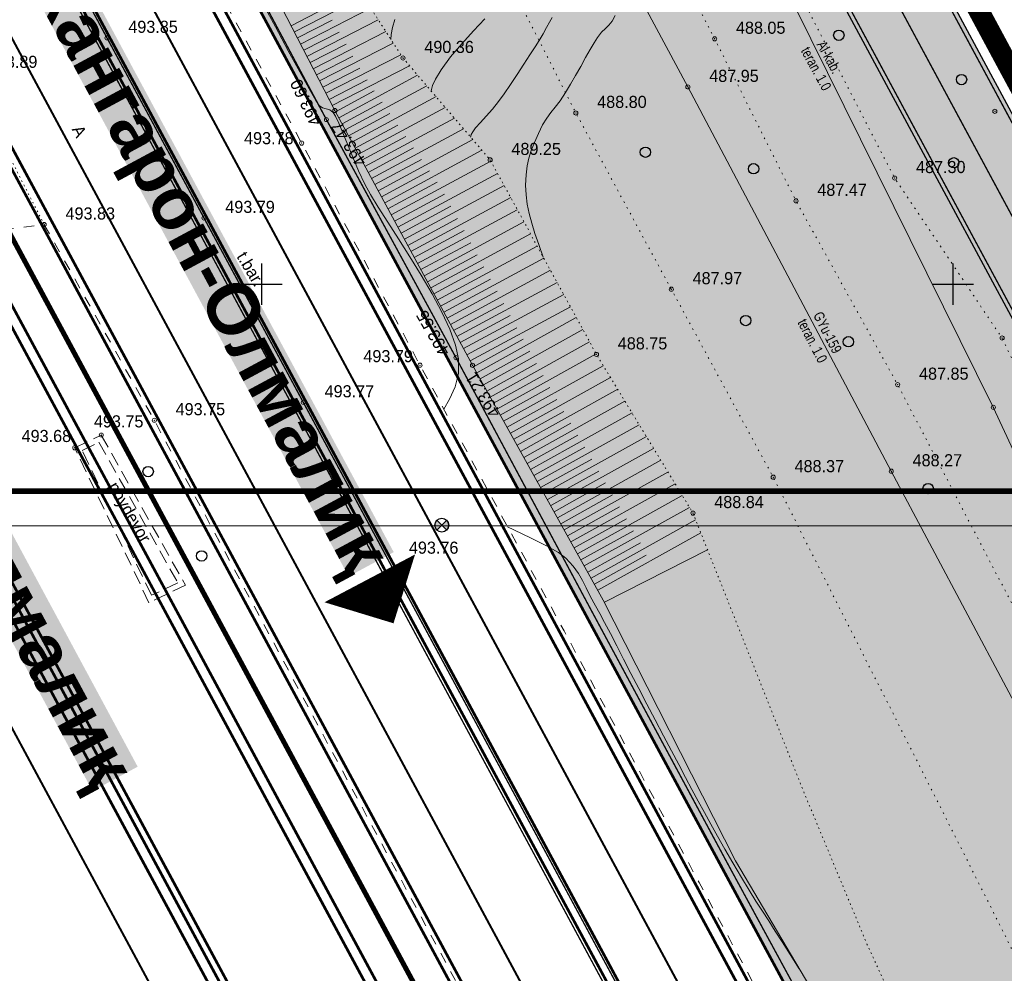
# Model space of a CAD drawing. Extents: x -516234 to 73329, y -4499813 to 47259.
# Tile 11 of 256: x 29549 to 29620, y 36737 to 36806. Entities that reach past the tile are written whole.
import ezdxf

# ---------------------------------------------------------------- set-up
doc = ezdxf.new("R2010")
doc.units = 0
doc.header["$LTSCALE"] = 0.5
doc.header["$MEASUREMENT"] = 0
doc.header["$PDMODE"] = 32
doc.header["$PDSIZE"] = 0.3
for name, pattern in [('( Hidden )', [0.375, 0.25, -0.125]), ('ACAD_ISO03W100', [30, 12, -18]), ('DASHED', [0.75, 0.5, -0.25]), ('Д_ТРОТ_ТРУБА', [3, 1.5, -1.5]), ('ЗД_СТР_РАЗВ', [3, 2, -1]), ('Контура низ откосов  Штриховая 0.1-0.5 - - - - - - -', [0.6, 0.1, -0.5]), ('РА_КОНТУРЫ', [1.5, 0, -1.5])]:
    doc.linetypes.add(name, pattern=pattern)
for name, color, linetype in [('(001) Сетка', 92, 'Continuous'), ('(002) Рамка', 7, 'Continuous'), ('(003) Пункты', 7, 'Continuous'), ('(004) Точки рельефа', 7, 'Continuous'), ('(007) Здания', 7, 'Continuous'), ('(013) Газ', 30, 'ИК_Газопровод -------г--------'), ('(019) Связь', 3, 'ИК_КАБ_СВЯЗИ'), ('(025) Дорога', 7, 'Continuous'), ('(031) Горизонтали', 42, 'Continuous'), ('(035) Откосы', 7, 'Continuous'), ('(037) Контуры', 7, 'Continuous'), ('(038) Деревья', 7, 'Continuous'), ('1 PARK', 7, 'Continuous'), ('7_газон', 7, 'Continuous'), ('STOYANKA', 7, 'Continuous'), ('text', 7, 'Continuous'), ('орто', 7, 'Continuous')]:
    doc.layers.add(name, color=color, linetype=linetype)
doc.layers.add('(032) Горизонтали утолщенные', color=32, linetype='Continuous', lineweight=30)
doc.layers.add('.', color=7, linetype='Continuous', lineweight=15)
doc.styles.add('BM-431', font='bm431.ttf')
doc.styles.add('D-431', font='d431.ttf')
doc.styles.add('S', font='txtwr', dxfattribs={"oblique": 15})
doc.styles.get("Standard").update_dxf_attribs({"font": 'times.ttf'})
doc.styles.add('stile1', font='ARIALN.TTF')
doc.linetypes.add('ИК_Газопровод -------г--------', pattern='A,9,-0.6,["Г",Standard,S=1.2,R=0,X=0,Y=-0.6],-1.2', length=10.8)
doc.linetypes.add('ИК_КАБ_СВЯЗИ', pattern='A,4,["o",Standard,S=0.5,R=0,X=0,Y=-0.125],4,-2', length=10)

# ---------------------------------------------------------------- blocks, each defined once
blk = doc.blocks.new('9633')
at = {"layer": '(031) Горизонтали', "color": 42, "linetype": 'Continuous', "lineweight": 0}
for points in [[(28620.882, 36806.524), (28620.694, 36806.191), (28620.475, 36805.794), (28620.221, 36805.345), (28619.929, 36804.858), (28619.648, 36804.411), (28619.27, 36803.821), (28618.826, 36803.136), (28618.346, 36802.407), (28617.861, 36801.682), (28617.402, 36801.009), (28617, 36800.438), (28616.559, 36799.882), (28616.111, 36799.384), (28615.692, 36798.939), (28615.34, 36798.541), (28615.13, 36798.254), (28615.027, 36798.055), (28614.989, 36797.93), (28614.98, 36797.869)], [(28625.441, 36806.66), (28625.222, 36806.26), (28624.984, 36805.973), (28624.726, 36805.727), (28624.449, 36805.453), (28624.151, 36805.08), (28623.905, 36804.695), (28623.614, 36804.198), (28623.287, 36803.619), (28622.937, 36802.988), (28622.572, 36802.336), (28622.203, 36801.693), (28621.841, 36801.09), (28621.452, 36800.506), (28621.104, 36800.046), (28620.785, 36799.645), (28620.484, 36799.236), (28620.188, 36798.756), (28619.884, 36798.137), (28619.599, 36797.482), (28619.368, 36796.904), (28619.189, 36796.354), (28619.061, 36795.783), (28618.985, 36795.143), (28618.959, 36794.385), (28618.988, 36793.69), (28619.072, 36793.017), (28619.21, 36792.344), (28619.397, 36791.648), (28619.631, 36790.907), (28619.908, 36790.097), (28620.226, 36789.197)], [(28609.496, 36806.384), (28609.336, 36805.79), (28609.239, 36805.302), (28609.216, 36804.938)], [(28599.88, 36807.663), (28600.856, 36805.842), (28601.787, 36804.12), (28602.62, 36802.594), (28603.305, 36801.36), (28603.788, 36800.515), (28604.018, 36800.157), (28604.276, 36799.987), (28604.534, 36799.912), (28604.788, 36799.836), (28605.036, 36799.662), (28605.209, 36799.386), (28605.441, 36798.878), (28605.729, 36798.185), (28606.068, 36797.35), (28606.451, 36796.421), (28606.875, 36795.44), (28607.333, 36794.455), (28607.732, 36793.725), (28608.298, 36792.798), (28608.99, 36791.712), (28609.766, 36790.505), (28610.586, 36789.213), (28611.408, 36787.876), (28612.19, 36786.531), (28612.893, 36785.216), (28613.474, 36783.969), (28613.892, 36782.826), (28614.106, 36781.827), (28614.09, 36780.764), (28613.849, 36779.796), (28613.455, 36778.902), (28613.048, 36778.183)], [(28617.653, 36769.687), (28618.113, 36769.458), (28619.363, 36768.852), (28620.46, 36768.303), (28621.324, 36767.818), (28621.876, 36767.404), (28622.399, 36766.82), (28622.778, 36766.298), (28623.071, 36765.795), (28623.336, 36765.265), (28623.631, 36764.667), (28624.013, 36763.956), (28624.313, 36763.416), (28624.672, 36762.745), (28625.084, 36761.958), (28625.543, 36761.071), (28626.042, 36760.102), (28626.576, 36759.064), (28627.138, 36757.976), (28627.721, 36756.853), (28628.319, 36755.71), (28628.927, 36754.564), (28629.506, 36753.476), (28630.034, 36752.479), (28630.523, 36751.554), (28630.986, 36750.68), (28631.436, 36749.837), (28631.885, 36749.004), (28632.348, 36748.162), (28632.835, 36747.288), (28633.362, 36746.364), (28633.939, 36745.369), (28634.568, 36744.307), (28635.119, 36743.399), (28635.615, 36742.601), (28636.08, 36741.87), (28636.538, 36741.163), (28637.01, 36740.436), (28637.52, 36739.646), (28638.091, 36738.749), (28638.746, 36737.704)]]:
    blk.add_lwpolyline(points, dxfattribs=at)
at = {"layer": '(004) Точки рельефа', "lineweight": 0, "style": 'D-431'}
for s, p in [('493.85', (28590.224, 36805.411)), ('488.05', (28634.168, 36805.346)), ('490.36', (28611.632, 36803.957)), ('493.89', (28580.069, 36802.88)), ('487.95', (28632.234, 36801.865)), ('488.80', (28624.132, 36799.982)), ('493.78', (28598.593, 36797.357)), ('489.25', (28617.931, 36796.58)), ('487.30', (28647.189, 36795.27)), ('487.47', (28640.052, 36793.622)), ('493.83', (28585.683, 36791.909)), ('493.79', (28597.238, 36792.386)), ('487.97', (28631.034, 36787.228)), ('488.75', (28625.621, 36782.514)), ('493.79', (28607.224, 36781.587)), ('487.85', (28647.408, 36780.32)), ('493.77', (28604.421, 36779.046)), ('493.75', (28593.645, 36777.75)), ('493.75', (28587.737, 36776.869)), ('493.68', (28582.507, 36775.812)), ('488.27', (28646.942, 36774.057)), ('488.37', (28638.405, 36773.63)), ('488.84', (28632.599, 36771.033)), ('493.76', (28610.515, 36767.732))]:
    blk.add_text(s, height=0.875, dxfattribs=at).set_placement(p)
for s, rotation, p in [('493.60', 115.70285, (28604.226, 36798.943)), ('493.47', 122.79019, (28607.501, 36796.1)), ('493.55', 119.79512, (28613.529, 36782.34)), ('493.21', 122.04695, (28617.201, 36777.917))]:
    blk.add_text(s, height=0.875, rotation=rotation, dxfattribs=at).set_placement(p)
blk = doc.blocks.new('d')
at = {"layer": '(038) Деревья'}
blk.add_ellipse((0, 0), major_axis=(0.265, 0.265), ratio=1, start_param=5.497787, end_param=11.780972, dxfattribs=at)
blk = doc.blocks.new('I00110')
h = blk.add_hatch(color=7)
edge = h.paths.add_edge_path()
edge.add_line((0, 0), (-0.71, 0.71))
edge.add_arc((0, 0), 1, 135, 225)
edge.add_line((-0.71, -0.71), (0, 0))
edge = h.paths.add_edge_path()
edge.add_line((0, 0), (0.71, -0.71))
edge.add_arc((0, 0), 1, 315, 405)
edge.add_line((0.71, 0.71), (0, 0))
at = {"color": 7}
for points in [[(0, 0), (-0.71, 0.71, 0.414214), (-0.71, -0.71)], [(0, 0), (0.71, -0.71, 0.414214), (0.71, 0.71)]]:
    blk.add_lwpolyline(points, format="xyb", close=True, dxfattribs=at)
blk.add_lwpolyline([(0.02, 0), (0.02, 0)], dxfattribs=at)
blk.add_circle((0, 0), 1)
at = {"color": 4, "linetype": 'Continuous', "style": 'S', "oblique": 15}
blk.add_attdef('G', (1.38, 0.22), '', height=2, dxfattribs=at)
at = {"color": 4, "style": 'S', "oblique": 15}
blk.add_attdef('Z', (1.48, -2.3), '', height=2, dxfattribs=at)
blk = doc.blocks.new('Setka')
at = {"layer": '(001) Сетка'}
for p, q in [((0, 1.5), (0, -1.5)), ((-1.5, 0), (1.5, 0))]:
    blk.add_line(p, q, dxfattribs=at)

msp = doc.modelspace()

# ---------------------------------------------------------------- hatches: boundary and pattern name
at = {"layer": '1 PARK', "lineweight": 0, "true_color": 0x00c200, "transparency": 33554508}
h = msp.add_hatch(color=92, dxfattribs=at)
h.dxf.hatch_style = 1
edge = h.paths.add_edge_path()
edge.add_line((29724.642, 36512.794), (29471.6, 36982.55))
edge.add_line((29471.6, 36982.55), (29506.294, 36972.148))
edge.add_arc((29494.806, 36933.834), 40, 28.30986, 73.30986, ccw=False)
edge.add_line((29530.022, 36952.803), (29731.945, 36577.945))
edge.add_arc((29696.73, 36558.976), 40, -16.69014, 28.30986, ccw=False)
edge.add_line((29735.044, 36547.488), (29724.642, 36512.794))
at = {"layer": '7_газон', "lineweight": 0, "true_color": 0x5c5c5c, "transparency": 33554687}
h = msp.add_hatch(color=251, dxfattribs=at)
h.dxf.hatch_style = 1
edge = h.paths.add_edge_path(flags=16)
edge.add_line((29676.967, 36922.961), (29652.773, 36909.928))
edge.add_arc((29654.196, 36907.287), 3, 118.30986, 208.30986)
edge.add_line((29651.554, 36905.864), (29669.688, 36872.2))
edge.add_arc((29672.33, 36873.623), 3, 208.30986, 298.27805)
edge.add_line((29673.751, 36870.981), (29697.069, 36883.525))
edge.add_arc((29695.174, 36887.047), 4, 298.27805, 388.30633)
edge.add_line((29698.696, 36888.944), (29681.031, 36921.742))
edge.add_arc((29678.39, 36920.32), 3, 28.30633, 118.30986)
edge = h.paths.add_edge_path(flags=16)
edge.add_arc((29582.986, 36967.9), 30, 100.3549, 118.30986)
edge.add_line((29568.758, 36994.312), (29528.131, 36972.427))
edge.add_arc((29529.554, 36969.786), 3, 118.30986, 225.97605)
edge.add_arc((29494.806, 36933.834), 47, 28.30986, 45.97605, ccw=False)
edge.add_line((29536.185, 36956.123), (29686.137, 36677.746))
edge.add_arc((29688.778, 36679.168), 3, 208.30986, 354.86171)
edge.add_line((29691.766, 36678.9), (29699.507, 36764.985))
edge.add_arc((29669.628, 36767.671), 30, 354.86171, 388.30986)
edge.add_line((29696.04, 36781.899), (29580.774, 36995.883))
edge.add_arc((29578.132, 36994.46), 3, 28.30986, 100.3549)
edge = h.paths.add_edge_path()
edge.add_line((29429.452, 37065.402), (29443.215, 37039.99))
edge.add_line((29443.215, 37039.99), (29467.007, 36995.822))
edge.add_arc((29480.213, 37002.936), 15, 208.30986, 253.30986)
edge.add_line((29475.905, 36988.568), (29508.304, 36978.854))
edge.add_arc((29494.806, 36933.834), 47, 63.28494, 73.30986, ccw=False)
edge.add_arc((29520.431, 36984.749), 10, 243.28494, 298.30986)
edge.add_line((29525.173, 36975.945), (29566.624, 36998.273))
edge.add_arc((29582.986, 36967.9), 34.5, 90.70227, 118.30986, ccw=False)
edge.add_line((29582.563, 37002.397), (29601.162, 37002.625))
edge.add_arc((29600.795, 37032.623), 30, 270.70227, 298.33641)
edge.add_line((29615.034, 37006.218), (29627.395, 37012.883))
edge.add_arc((29631.43, 37005.402), 8.5, 28.30633, 118.33641, ccw=False)
edge.add_line((29638.913, 37009.433), (29702.658, 36891.078))
edge.add_arc((29695.174, 36887.047), 8.5, -61.72195, 28.30633, ccw=False)
edge.add_line((29699.201, 36879.562), (29664.33, 36860.803))
edge.add_arc((29666.699, 36856.4), 5, 118.27805, 208.30986)
edge.add_line((29662.297, 36854.029), (29700.001, 36784.033))
edge.add_arc((29669.628, 36767.671), 34.5, -5.13829, 28.30986, ccw=False)
edge.add_line((29703.989, 36764.582), (29695.148, 36666.257))
edge.add_arc((29710.087, 36664.913), 15, 174.86171, 208.30986)
edge.add_line((29696.881, 36657.8), (29738.108, 36581.265))
edge.add_arc((29696.73, 36558.976), 47, -16.69014, 28.30986, ccw=False)
edge.add_line((29741.75, 36545.478), (29732.035, 36513.078))
edge.add_arc((29746.403, 36508.77), 15, 163.30986, 208.30986)
edge.add_line((29733.198, 36501.657), (29762.257, 36447.71))
edge.add_line((29762.257, 36447.71), (29788.318, 36389.84))
edge.add_line((29788.318, 36389.84), (29723.729, 36509.746))
edge.add_line((29723.729, 36509.746), (29735.044, 36547.488))
edge.add_arc((29696.73, 36558.976), 40, 343.30986, 388.30986)
edge.add_line((29731.945, 36577.945), (29530.022, 36952.803))
edge.add_arc((29494.806, 36933.834), 40, 28.30986, 73.30986)
edge.add_line((29506.294, 36972.148), (29468.537, 36983.469))
edge.add_line((29468.537, 36983.469), (29424.235, 37065.402))
edge = h.paths.add_edge_path(flags=16)
edge.add_line((29653.969, 36965.661), (29629.772, 36952.627))
edge.add_arc((29631.195, 36949.986), 3, 118.30986, 208.30986)
edge.add_line((29628.554, 36948.564), (29646.575, 36915.109))
edge.add_arc((29649.216, 36916.531), 3, 208.30986, 298.30986)
edge.add_line((29650.639, 36913.89), (29674.834, 36926.923))
edge.add_arc((29673.411, 36929.564), 3, 298.30986, 388.30633)
edge.add_line((29676.052, 36930.987), (29658.033, 36964.443))
edge.add_arc((29655.392, 36963.02), 3, 28.30633, 118.30986)
edge = h.paths.add_edge_path(flags=16)
edge.add_line((29653.054, 36973.687), (29634.951, 37007.299))
edge.add_arc((29631.43, 37005.402), 4, 28.30633, 118.33641)
edge.add_line((29629.531, 37008.923), (29617.17, 37002.257))
edge.add_arc((29600.795, 37032.623), 34.5, 278.95979, 298.33641, ccw=False)
edge.add_arc((29606.635, 36995.58), 3, 98.95979, 208.30986)
edge.add_line((29603.994, 36994.158), (29623.574, 36957.808))
edge.add_arc((29626.215, 36959.23), 3, 208.30986, 298.30986)
edge.add_line((29627.638, 36956.589), (29651.836, 36969.624))
edge.add_arc((29650.413, 36972.265), 3, 298.30986, 388.30633)

# ---------------------------------------------------------------- linework, layer by layer
at = {"layer": '(002) Рамка', "lineweight": 0}
msp.add_lwpolyline([(29430.119, 37066.75), (29850.619, 37066.75), (29850.619, 36769.75), (29430.119, 36769.75)], close=True, dxfattribs=at)
at = {"layer": '(004) Точки рельефа', "color": 0, "linetype": 'ByBlock', "lineweight": 0}
for p in [(29555.075, 36805.048), (29599.019, 36804.982), (29576.484, 36803.593), (29597.086, 36801.502), (29571.553, 36799.793), (29619.284, 36799.732), (29570.945, 36799.138), (29588.983, 36799.618), (29569.158, 36797.437), (29582.782, 36796.222), (29612.04, 36794.907), (29604.904, 36793.258), (29562.089, 36792.023), (29550.534, 36791.546), (29595.885, 36786.865), (29619.809, 36783.339), (29580.315, 36781.912), (29590.473, 36782.15), (29577.715, 36781.369), (29581.509, 36781.365), (29612.259, 36779.956), (29569.273, 36778.683), (29619.173, 36778.325), (29558.496, 36777.387), (29554.661, 36776.314), (29552.745, 36775.397), (29611.793, 36773.7), (29603.257, 36773.266), (29597.451, 36770.669)]:
    msp.add_point(p, dxfattribs=at)
at = {"layer": '(007) Здания', "lineweight": 0, "const_width": 0.1, "flags": 128}
for points in [[(29742.467, 36456.829), (29660.738, 36609.697), (29613.788, 36695.978), (29603.866, 36714.442), (29534.68, 36842.924), (29526.083, 36858.783), (29453.191, 36993.635), (29444.234, 37010.335), (29422.363, 37050.701)], [(29741.762, 36456.45), (29660.034, 36609.317), (29613.084, 36695.597), (29603.161, 36714.063), (29533.976, 36842.543), (29525.379, 36858.402), (29452.486, 36993.256), (29443.53, 37009.955), (29421.66, 37050.319)], [(29619.612, 36709.523), (29609.57, 36727.628), (29600.045, 36745.154), (29590.066, 36763.696), (29580.315, 36781.912), (29570.945, 36799.138), (29561.92, 36816.046), (29552.067, 36834.341), (29543.454, 36851.01), (29533.963, 36868.256), (29525.067, 36884.501), (29515.986, 36901.397), (29506.234, 36919.351), (29497.033, 36936.468), (29487.767, 36953.848), (29478.791, 36970.513), (29468.874, 36988.799), (29466.229, 36994.598), (29465.074, 37000.528), (29464.802, 37008.043)]]:
    msp.add_lwpolyline(points, dxfattribs=at)
at = {"layer": '(007) Здания', "linetype": 'ЗД_СТР_РАЗВ', "lineweight": 0}
for points in [[(29552.745, 36775.397), (29554.661, 36776.314), (29560.751, 36765.453), (29558.112, 36764.189)], [(29553.279, 36775.209), (29554.496, 36775.792), (29560.194, 36765.629), (29558.3, 36764.722)]]:
    msp.add_lwpolyline(points, close=True, dxfattribs=at)
at = {"layer": '(013) Газ', "lineweight": 0, "flags": 128}
msp.add_lwpolyline([(29525.405, 37048.081), (29531.16, 37039.107), (29539.034, 37023.995), (29540.166, 37021.191), (29539.27, 37018.608), (29533.563, 37011.728), (29529.254, 37006.755), (29524.918, 37001.276), (29517.627, 36991.22), (29508.47, 36979.317), (29503.957, 36971.837), (29513.301, 36954.803), (29520.014, 36941.402), (29527.992, 36927.069), (29538.268, 36908.138), (29552.223, 36883.581), (29562.927, 36863.598), (29568.876, 36853.651), (29578.905, 36835.701), (29587.688, 36819.031), (29597.086, 36801.502), (29611.793, 36773.7), (29622.868, 36752.87), (29632.627, 36733.829), (29642.057, 36714.741), (29649.245, 36696.495), (29654.716, 36680.578), (29662.397, 36662.607), (29676.154, 36642.038), (29689.217, 36620.21), (29698.952, 36600.035), (29708.917, 36582.194), (29725.845, 36551.174), (29738.199, 36530.151), (29750.363, 36512.072), (29762.308, 36492.93), (29777.208, 36461.75), (29800.445, 36421.637), (29814.555, 36397.865)], dxfattribs=at)
at = {"layer": '(019) Связь', "lineweight": 0, "flags": 128}
msp.add_lwpolyline([(29514.832, 37049.761), (29518.671, 37045.211), (29525.952, 37035.177), (29528.773, 37021.401), (29526.189, 37015.333), (29523.522, 37012.332), (29518.673, 37007.594), (29510.119, 36999.152), (29506.192, 36984.809), (29526.835, 36945.59), (29546.807, 36909.661), (29570.945, 36864.293), (29590.412, 36836.476), (29619.173, 36778.325), (29654.466, 36702.515), (29679.357, 36655.782), (29696.192, 36624.084), (29725.362, 36569.608), (29744.319, 36532.27), (29766.024, 36495.881)], dxfattribs=at)
at = {"layer": '(025) Дорога', "linetype": 'Д_ТРОТ_ТРУБА', "lineweight": 0, "flags": 128}
msp.add_lwpolyline([(29728.035, 36510.135), (29718.501, 36526.322), (29708.373, 36544.305), (29698.159, 36562.974), (29687.226, 36583.038), (29677.644, 36601.098), (29664.707, 36624.806), (29644.709, 36661.07), (29635.553, 36676.738), (29625.09, 36694.491), (29617.273, 36708.282), (29607.374, 36726.366), (29597.895, 36743.942), (29588.132, 36762.152), (29577.715, 36781.369), (29569.158, 36797.437), (29559.502, 36815.208), (29550.676, 36831.548), (29540.712, 36850.44), (29531.532, 36867.382), (29522.695, 36883.697), (29513.332, 36901.154), (29503.851, 36918.476), (29484.887, 36953.636), (29476.152, 36970.047), (29467.84, 36985.881, -0.175353), (29464.802, 37008.043, 0.014678), (29465.552, 37018.912, -0.049252), (29465.927, 37023.168, -0.049252)], format="xyb", dxfattribs=at)
at = {"layer": '(025) Дорога', "linetype": 'Контура низ откосов  Штриховая 0.1-0.5 - - - - - - -', "lineweight": 0, "flags": 128}
msp.add_lwpolyline([(29544.92, 36802.517), (29550.534, 36791.546)], dxfattribs=at)
at = {"layer": '(025) Дорога', "linetype": 'Д_ТРОТ_ТРУБА', "lineweight": 0, "flags": 128}
msp.add_lwpolyline([(29705.411, 36488.107), (29717.433, 36481.966), (29708.957, 36497.871), (29701.05, 36512.699), (29691.965, 36529.432), (29683.988, 36544.162), (29675.454, 36559.934), (29667.445, 36574.815), (29657.197, 36591.51), (29647.759, 36611.421), (29639.562, 36626.692), (29625.77, 36652.723), (29612.972, 36676.137), (29603.9, 36692.589), (29594.848, 36709.574), (29585.633, 36726.916), (29572.627, 36751.042), (29558.496, 36777.387), (29550.534, 36791.546), (29539.748, 36790.151)], dxfattribs=at)
at = {"layer": '(032) Горизонтали утолщенные', "color": 32, "linetype": 'Continuous', "lineweight": 0}
msp.add_lwpolyline([(29582.395, 36806.425), (29581.584, 36805.569), (29580.736, 36804.63), (29579.93, 36803.667), (29579.242, 36802.736), (29578.829, 36802.053), (29578.626, 36801.594), (29578.55, 36801.322), (29578.532, 36801.196)], dxfattribs=at)
at = {"layer": '(035) Откосы', "lineweight": 0}
for p, q in [((29568.625, 36805.485), (29573.597, 36808.043)), ((29568.396, 36805.929), (29570.86, 36807.197)), ((29569.082, 36804.596), (29574.143, 36807.2)), ((29568.853, 36805.041), (29571.362, 36806.331)), ((29569.539, 36803.708), (29574.69, 36806.358)), ((29569.996, 36802.819), (29575.237, 36805.515)), ((29569.31, 36804.152), (29571.864, 36805.465)), ((29569.768, 36803.263), (29572.365, 36804.6)), ((29570.453, 36801.93), (29575.783, 36804.672)), ((29570.225, 36802.375), (29572.867, 36803.734)), ((29570.91, 36801.042), (29576.33, 36803.83)), ((29570.682, 36801.486), (29573.369, 36802.869)), ((29571.367, 36800.153), (29576.963, 36803.032)), ((29571.139, 36800.598), (29573.884, 36802.01)), ((29571.835, 36799.27), (29577.543, 36802.354)), ((29571.598, 36799.71), (29574.404, 36801.226)), ((29572.31, 36798.391), (29578.207, 36801.577)), ((29572.785, 36797.512), (29578.871, 36800.8)), ((29572.073, 36798.831), (29574.974, 36800.398)), ((29573.26, 36796.633), (29579.535, 36800.023)), ((29572.548, 36797.952), (29575.543, 36799.57)), ((29573.735, 36795.754), (29580.199, 36799.245)), ((29573.023, 36797.072), (29576.113, 36798.742)), ((29574.21, 36794.874), (29580.863, 36798.468)), ((29573.498, 36796.193), (29576.682, 36797.914)), ((29574.685, 36793.995), (29581.527, 36797.691)), ((29573.973, 36795.314), (29577.252, 36797.085)), ((29574.448, 36794.435), (29577.821, 36796.257)), ((29575.16, 36793.116), (29582.191, 36796.914)), ((29575.635, 36792.237), (29582.834, 36796.126)), ((29574.923, 36793.556), (29578.391, 36795.429)), ((29576.11, 36791.358), (29583.314, 36795.249)), ((29575.398, 36792.676), (29578.96, 36794.601)), ((29576.585, 36790.478), (29583.793, 36794.373)), ((29575.873, 36791.797), (29579.473, 36793.743)), ((29577.06, 36789.599), (29584.272, 36793.496)), ((29576.348, 36790.918), (29579.95, 36792.865)), ((29576.823, 36790.039), (29580.428, 36791.987)), ((29577.535, 36788.72), (29584.751, 36792.619)), ((29578.01, 36787.841), (29585.231, 36791.742)), ((29577.298, 36789.16), (29580.905, 36791.108)), ((29578.485, 36786.962), (29585.71, 36790.865)), ((29577.773, 36788.281), (29581.382, 36790.23)), ((29578.96, 36786.083), (29586.189, 36789.988)), ((29578.248, 36787.401), (29581.859, 36789.352)), ((29578.723, 36786.522), (29582.336, 36788.474)), ((29579.435, 36785.203), (29586.668, 36789.111)), ((29579.91, 36784.324), (29587.148, 36788.234)), ((29579.198, 36785.643), (29582.813, 36787.596)), ((29580.385, 36783.445), (29587.627, 36787.357)), ((29579.672, 36784.764), (29583.29, 36786.718)), ((29580.86, 36782.566), (29588.106, 36786.481)), ((29580.147, 36783.885), (29583.767, 36785.84)), ((29581.335, 36781.687), (29588.585, 36785.604)), ((29580.622, 36783.005), (29584.244, 36784.962)), ((29581.817, 36780.811), (29589.014, 36784.819)), ((29581.097, 36782.126), (29584.722, 36784.084)), ((29582.303, 36779.938), (29589.493, 36783.943)), ((29581.574, 36781.248), (29585.174, 36783.253)), ((29582.789, 36779.065), (29589.972, 36783.066)), ((29582.06, 36780.375), (29585.657, 36782.378)), ((29583.276, 36778.192), (29590.45, 36782.188)), ((29582.546, 36779.502), (29586.139, 36781.503)), ((29583.762, 36777.319), (29590.969, 36781.333)), ((29583.033, 36778.629), (29586.622, 36780.628)), ((29584.248, 36776.446), (29591.488, 36780.479)), ((29583.519, 36777.756), (29587.114, 36779.758)), ((29584.734, 36775.573), (29592.008, 36779.624)), ((29584.005, 36776.883), (29587.617, 36778.894)), ((29585.22, 36774.7), (29592.527, 36778.77)), ((29584.491, 36776.01), (29588.12, 36778.031)), ((29585.707, 36773.827), (29593.047, 36777.915)), ((29584.977, 36775.137), (29588.622, 36777.167)), ((29586.193, 36772.954), (29593.566, 36777.06)), ((29585.464, 36774.264), (29589.125, 36776.303)), ((29586.679, 36772.081), (29594.085, 36776.206)), ((29585.95, 36773.391), (29589.628, 36775.439)), ((29587.165, 36771.208), (29594.605, 36775.351)), ((29586.436, 36772.518), (29590.131, 36774.575)), ((29587.652, 36770.335), (29595.124, 36774.497)), ((29586.922, 36771.645), (29590.634, 36773.712)), ((29588.138, 36769.462), (29595.644, 36773.642)), ((29587.408, 36770.772), (29591.136, 36772.848)), ((29588.624, 36768.589), (29596.163, 36772.788)), ((29587.895, 36769.899), (29591.639, 36771.984)), ((29589.11, 36767.716), (29596.682, 36771.933)), ((29588.381, 36769.026), (29592.142, 36771.12)), ((29589.596, 36766.843), (29597.202, 36771.079)), ((29588.867, 36768.153), (29592.645, 36770.257)), ((29590.083, 36765.97), (29597.644, 36770.181)), ((29589.353, 36767.28), (29593.148, 36769.393)), ((29590.569, 36765.097), (29598.017, 36769.245)), ((29589.839, 36766.407), (29593.649, 36768.528)), ((29591.049, 36764.221), (29598.51, 36768.002)), ((29590.326, 36765.534), (29594.078, 36767.623))]:
    msp.add_line(p, q, dxfattribs=at)
at = {"layer": '(035) Откосы', "linetype": 'Контура низ откосов  Штриховая 0.1-0.5 - - - - - - -', "lineweight": 0, "flags": 128}
msp.add_lwpolyline([(29616.627, 36725.106), (29610.06, 36739.434), (29605.42, 36750.611), (29597.451, 36770.669), (29590.472, 36782.15), (29582.782, 36796.222), (29576.484, 36803.593), (29568.051, 36816.591), (29561.587, 36838.206), (29550.559, 36862.812, -0.349526), (29554.409, 36867.028, 0.06861), (29551.582, 36874.304, 0.186536), (29550.566, 36874.817), (29541.63, 36890.777), (29534.08, 36904.114), (29517.911, 36917.193), (29509.938, 36931.429), (29501.845, 36947.074), (29493.287, 36961.47), (29485.339, 36974.796), (29476.775, 36988.866, -0.149574), (29474.213, 36998.907, -0.059335), (29475.856, 37006.777, 0.081037), (29475.968, 37013.916, -0.255307), (29481.728, 37017.288, 0.890509)], format="xyb", dxfattribs=at)
at = {"layer": '(035) Откосы', "lineweight": 0, "flags": 128}
msp.add_lwpolyline([(29623.795, 36728.307), (29625.153, 36724.736), (29629.39, 36716.578, -0.10313), (29630.662, 36712.041, -0.908791), (29620.494, 36710.364), (29610.573, 36728.503), (29600.53, 36745.515), (29590.967, 36764.381), (29581.509, 36781.365), (29571.553, 36799.793), (29563.101, 36816.223), (29552.737, 36835.26), (29544.572, 36850.455)], format="xyb", dxfattribs=at)
at = {"layer": '(037) Контуры', "linetype": 'РА_КОНТУРЫ', "lineweight": 0, "ltscale": 0.5, "flags": 128}
msp.add_lwpolyline([(29755.041, 36506.79), (29749.559, 36504.719), (29743.935, 36515.178), (29735.415, 36528.706), (29728.62, 36539.941), (29722.321, 36549.692), (29715.127, 36562.793), (29702.663, 36586.194), (29697.332, 36596.283), (29689.209, 36610.853), (29682.579, 36622.276), (29676.067, 36632.902), (29668.593, 36649.313), (29662.065, 36661.644), (29656.32, 36675.129), (29650.062, 36688.281), (29644.473, 36699.553), (29637.362, 36711.284), (29632.362, 36716.079), (29624.682, 36730.75), (29618.95, 36742.255), (29612.325, 36755.378), (29603.257, 36773.266), (29595.885, 36786.865), (29588.983, 36799.618), (29584.546, 36808.363), (29577.765, 36820.173), (29566.043, 36839.89), (29558.707, 36860.46), (29549.677, 36879.089), (29542.627, 36891.381), (29534.785, 36905.111), (29523.188, 36920.175), (29514.563, 36935.548), (29507.284, 36948.432), (29499.059, 36964.42), (29491.991, 36977.56), (29485.194, 36991.139), (29476.923, 37006.216), (29476.894, 37011.684), (29488.332, 37014.48), (29493.319, 37005.208), (29496.884, 36997.644), (29504.165, 36984.152), (29510.897, 36970.488), (29519.165, 36955.223), (29526.662, 36943.022), (29535.526, 36927.367), (29544.059, 36912.326), (29550.886, 36894.272), (29556.545, 36883.528), (29567.021, 36864.479), (29576.172, 36847.55), (29587.208, 36827.124), (29593.778, 36815.269), (29599.019, 36804.982), (29604.904, 36793.258), (29612.259, 36779.956), (29620.748, 36763.683), (29628.588, 36749.229), (29635.07, 36736.713), (29647.683, 36715.788), (29652.971, 36703.429), (29658.26, 36694.352), (29665.102, 36680.293), (29673.374, 36666.129), (29677.684, 36652.752), (29684.935, 36638.507), (29690.275, 36628.51), (29696.891, 36615.906), (29704.28, 36602.273), (29710.516, 36590.893), (29717.243, 36579.148), (29723.305, 36567.201), (29729.775, 36555.045), (29735.569, 36543.46), (29742.152, 36533.433), (29749.545, 36517.826), (29755.041, 36506.79)], dxfattribs=at)
msp.add_lwpolyline([(29774.796, 36524.723), (29765.009, 36542.913), (29758.466, 36555.244), (29752.275, 36566.761), (29746.216, 36578.105), (29739.8, 36590.181), (29732.814, 36602.592), (29725.007, 36616.975), (29717.773, 36629.341), (29713.222, 36638.993), (29707.431, 36650.779), (29700.416, 36664.535), (29694.059, 36677.663), (29687.015, 36693.605), (29680.367, 36707.495), (29675.933, 36716.973), (29669.112, 36730.676), (29660.757, 36747.697), (29653.632, 36759.758), (29643.876, 36776.804), (29636.703, 36789.896), (29628.638, 36804.8), (29622.4, 36816.839), (29615.592, 36829.267), (29609.991, 36840.173), (29600.275, 36859.784), (29592.566, 36874.512), (29581.83, 36895.813), (29574.17, 36907.854), (29564.96, 36922.39), (29554.783, 36938.835), (29546.383, 36953.833), (29539.653, 36966.221), (29531.961, 36979.914), (29524.531, 36993.589), (29518.673, 37007.594), (29515.927, 37011.4), (29510.405, 37010.281), (29504.148, 37010.164), (29506.822, 37003.087), (29511.929, 36987.307), (29518.207, 36973.451), (29525.399, 36958.603), (29533.525, 36946.074), (29541.609, 36930.146), (29550.419, 36915.755), (29559.916, 36899.356), (29567.09, 36887.342), (29576.825, 36868.225), (29585.792, 36851.637), (29594.079, 36830.922), (29599.558, 36819.67), (29605.173, 36808.217), (29612.04, 36794.907), (29619.809, 36783.339), (29626.954, 36768.025), (29635.314, 36752.391), (29645.232, 36738.124), (29655.013, 36720.43), (29661.493, 36707.388), (29665.322, 36698.656), (29671.945, 36684.717), (29678.598, 36669.483), (29685.13, 36656.083), (29691.261, 36642.151), (29697.225, 36630.986), (29702.659, 36620.467), (29710.352, 36606.549), (29716.946, 36594.722), (29723.899, 36582.743), (29730.292, 36570.953), (29736.791, 36559.292), (29742.71, 36547.374), (29747.788, 36538.187), (29757.776, 36519.476), (29764.655, 36507.465), (29770.985, 36511.096), (29780.109, 36514.959)], close=True, dxfattribs=at)
at = {"layer": '.', "color": 253, "true_color": 0xa8a8a8, "const_width": 0.2}
for points in [[(29713.208, 36484.124), (29422.45, 37023.898), (29399.97, 37065.402)], [(29400.169, 37065.402), (29420.29, 37028.253), (29713.464, 36483.993)], [(29775.288, 36418.775), (29440.966, 37039.421), (29426.894, 37065.402)]]:
    msp.add_lwpolyline(points, dxfattribs=at)
msp.add_lwpolyline([(29731.945, 36577.945), (29530.022, 36952.803, 0.198912), (29506.294, 36972.148), (29468.537, 36983.469), (29424.235, 37065.402)], format="xyb")
at = {"lineweight": 0, "const_width": 0.4}
msp.add_lwpolyline([(29440.119, 37064.25), (29848.119, 37064.25), (29848.119, 36772.25), (29440.119, 36772.25)], close=True, dxfattribs=at)
msp.add_lwpolyline([(29577.593, 36997.411, 0.078504), (29568.758, 36994.312), (29528.131, 36972.427, 0.507692), (29527.469, 36967.629, -0.077236), (29536.185, 36956.123), (29686.137, 36677.746, 0.743694), (29691.766, 36678.9), (29699.507, 36764.985, 0.14699), (29696.04, 36781.899), (29580.774, 36995.883, 0.325137)], format="xyb", close=True)
at = {"color": 7, "lineweight": 0, "true_color": 0xffffff, "const_width": 1.5}
msp.add_lwpolyline([(29596.636, 36846.901), (29640.655, 36870.613), (29695.193, 36769.368), (29651.173, 36745.656)], close=True, dxfattribs=at)
at = {"color": 1, "linetype": '( Hidden )', "lineweight": 0, "ltscale": 15, "const_width": 0.5}
msp.add_lwpolyline([(29596.636, 36846.901), (29640.655, 36870.613), (29695.193, 36769.368), (29651.173, 36745.656)], close=True, dxfattribs=at)
at = {"layer": 'STOYANKA', "color": 7, "linetype": 'DASHED', "ltscale": 10, "true_color": 0xffffff, "const_width": 0.15}
msp.add_lwpolyline([(29666.242, 36535.995), (29407.712, 37015.938), (29380.921, 37065.402)], dxfattribs=at)
at = {"layer": 'STOYANKA', "color": 7, "linetype": 'DASHED', "ltscale": 10, "true_color": 0xffffff, "transparency": 33554687, "const_width": 0.15}
for points in [[(29696.589, 36529.555), (29426.229, 37031.461), (29407.845, 37065.402)], [(29708.734, 36528.094), (29435.027, 37036.213), (29419.218, 37065.402)]]:
    msp.add_lwpolyline(points, dxfattribs=at)
at = {"layer": 'STOYANKA', "color": 7, "lineweight": 50, "true_color": 0xffffff, "const_width": 0.1}
msp.add_lwpolyline([(29577.539, 36997.706, 0.078504), (29568.616, 36994.576), (29527.989, 36972.691, 0.507692), (29527.261, 36967.413, -0.077236), (29535.921, 36955.981), (29685.873, 36677.603, 0.743694), (29692.065, 36678.873), (29699.806, 36764.958, 0.14699), (29696.304, 36782.041), (29581.038, 36996.025, 0.325137)], format="xyb", close=True, dxfattribs=at)
at = {"layer": 'STOYANKA', "color": 7, "linetype": 'ACAD_ISO03W100', "ltscale": 0.2, "true_color": 0xffffff, "transparency": 33554687, "const_width": 0.1}
msp.add_lwpolyline([(29467.01, 36987.581), (29507.299, 36975.501, -0.198912), (29533.103, 36954.463), (29735.027, 36579.605, -0.198912), (29738.397, 36546.483), (29727.68, 36510.739)], format="xyb", dxfattribs=at)
at = {"layer": 'STOYANKA', "color": 7, "lineweight": 50, "true_color": 0xffffff, "const_width": 0.1}
msp.add_lwpolyline([(29723.93, 36509.373), (29735.332, 36547.402, 0.198912), (29732.21, 36578.088), (29530.286, 36952.945, 0.198912), (29506.38, 36972.436), (29468.351, 36983.838)], format="xyb", dxfattribs=at)
at = {"layer": 'орто', "color": 1, "const_width": 1.5}
msp.add_lwpolyline([(29782.922, 36501.072), (29481.219, 37061.164), (29478.194, 37066.75)], dxfattribs=at)
at = {"layer": 'орто', "color": 40, "const_width": 0.2}
for points in [[(29616.242, 36636.724), (29411.012, 37017.72), (29385.186, 37065.402)], [(29617.389, 36637.23), (29412.112, 37018.314), (29386.607, 37065.402)], [(29658.89, 36591.633), (29422.929, 37029.679), (29403.58, 37065.402)], [(29689.974, 36555.012), (29431.728, 37034.431), (29414.953, 37065.402)], [(29740.761, 36476.546), (29470.418, 36978.42)], [(29722.245, 36461.023), (29451.901, 36962.898)]]:
    msp.add_lwpolyline(points, dxfattribs=at)
at = {"layer": 'орто', "color": 7, "true_color": 0xffffff, "const_width": 0.2}
for points in [[(29386.039, 37065.402), (29411.672, 37018.077), (29616.821, 36637.23)], [(29681.731, 36568.734), (29431.068, 37034.075), (29414.1, 37065.402)]]:
    msp.add_lwpolyline(points, dxfattribs=at)
at = {"layer": 'орто', "const_width": 0.2}
for points in [[(29397.411, 37065.402), (29420.47, 37022.829), (29709.682, 36485.925)], [(29716.99, 36482.192), (29422.269, 37029.322), (29402.727, 37065.402)], [(29424.335, 37065.402), (29438.986, 37038.352), (29788.318, 36389.84)]]:
    msp.add_lwpolyline(points, dxfattribs=at)
at = {"layer": 'орто', "color": 7, "lineweight": 50, "true_color": 0xffffff}
msp.add_lwpolyline([(29574.08, 36765.949, 7.409, 0, 0), (29575.797, 36762.698, 0, 0, 0)], format="xyseb", dxfattribs=at)

# ---------------------------------------------------------------- block references
at = {"layer": '(001) Сетка', "lineweight": 0}
for p in [(29566.242, 36787.23), (29616.242, 36787.23)]:
    msp.add_blockref('Setka', p, dxfattribs=at)
at = {"layer": '(003) Пункты', "lineweight": 0, "xscale": 0.5, "yscale": 0.5, "zscale": 0.5}
msp.add_blockref('I00110', (29579.287, 36769.797), dxfattribs=at)
at = {"layer": '(007) Здания', "color": 18, "true_color": 0x000000}
msp.add_blockref('9633', (966.395, 0), dxfattribs=at)
at = {"layer": '(038) Деревья', "linetype": 'Continuous', "lineweight": 0}
for p in [(29608.003, 36805.241), (29616.877, 36802.029), (29594.013, 36796.78), (29616.312, 36796.011), (29601.836, 36795.581), (29601.265, 36784.599), (29608.691, 36783.066), (29558.055, 36773.669), (29614.463, 36772.446), (29561.923, 36767.57)]:
    msp.add_blockref('d', p, dxfattribs=at)

# ---------------------------------------------------------------- texts
at = {"layer": '(007) Здания', "linetype": 'ЗД_СТР_РАЗВ', "lineweight": 0, "style": 'BM-431'}
msp.add_text('poydevor', height=0.88, rotation=300.39278, dxfattribs=at).set_placement((29555.107, 36772.599))
at = {"layer": '(013) Газ', "linetype": 'Continuous', "lineweight": 0, "style": 'BM-431', "width": 0.8}
for s, p in [('GYu-159', (29606.124, 36784.994)), ('teran. 1.0', (29604.991, 36784.469))]:
    msp.add_text(s, height=0.75, rotation=297.1606, dxfattribs=at).set_placement(p)
at = {"layer": '(019) Связь', "linetype": 'Continuous', "lineweight": 0, "style": 'BM-431', "width": 0.8}
for s, p in [('teran. 1.0', (29605.228, 36804.13)), ('Al-kab.', (29606.378, 36804.573))]:
    msp.add_text(s, height=0.75, rotation=298.45662, dxfattribs=at).set_placement(p)
at = {"layer": '(025) Дорога', "linetype": 'Д_ТРОТ_ТРУБА', "lineweight": 0, "style": 'BM-431'}
for s, rotation, p in [('A', 297.70308, (29552.506, 36798.436)), ('t.bar.', 300.69957, (29564.416, 36789.245))]:
    msp.add_text(s, height=0.875, rotation=rotation, dxfattribs=at).set_placement(p)
at = {"layer": 'text', "color": 0, "char_height": 3.7044, "width": 52.22714, "attachment_point": 1, "rotation": 298.30986, "style": 'stile1', "bg_fill": 1, "box_fill_scale": 1, "bg_fill_color": 7, "bg_fill_true_color": 16777215, "bg_fill_transparency": 0}
for insert in [(29551.044, 36813.827), (29532.527, 36798.304)]:
    msp.add_mtext('\\pi0.13097;{\\fArial|b1|i0|c204|p34;\\C256;Охангарон\\fArial|b1|i0|c0|p34;-\\fArial|b1|i0|c204|p34;Олмалиқ}', dxfattribs=dict(at, insert=insert))

doc.saveas('drawing.dxf')
